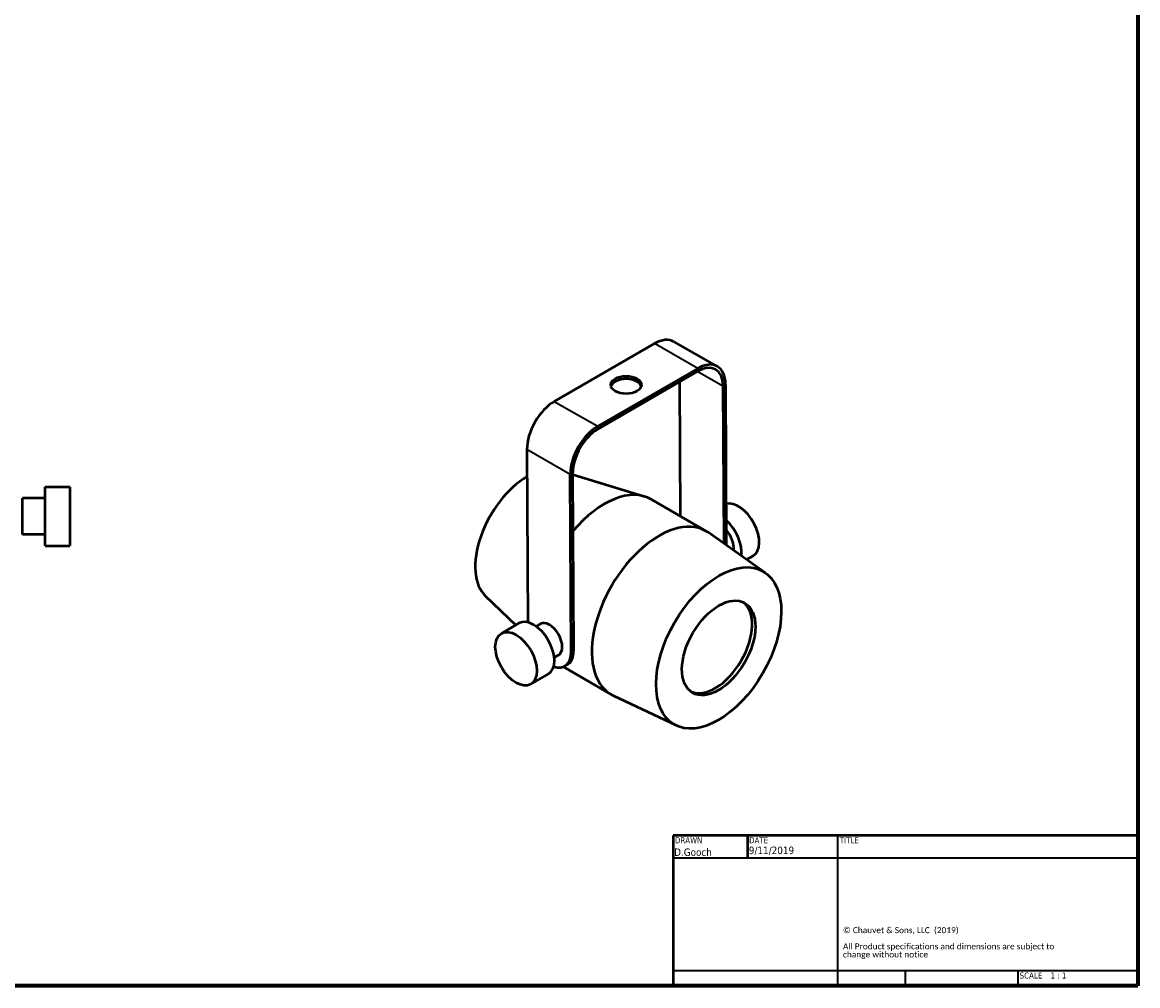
# Paper-space layout 'Sheet_1' of a CAD drawing. Header units: millimetres. Extents: x 0.8 to 38.6, y 0.8 to 38.6.
# Tile 2 of 3: x 20 to 38.6, y 0.8 to 16.8. Entities that reach past the tile are written whole.
import ezdxf
from ezdxf.enums import TextEntityAlignment as Align

# ---------------------------------------------------------------- set-up
doc = ezdxf.new("R2010")
doc.units = ezdxf.units.MM
for name, color, linetype, lineweight in [('Border (ISO)', 7, 'Continuous', 70), ('Title (ISO)', 7, 'Continuous', 50), ('Visible (ISO)', 7, 'Continuous', 50), ('Visible Narrow (ISO)', 7, 'Continuous', 35)]:
    doc.layers.add(name, color=color, linetype=linetype, lineweight=lineweight)
doc.styles.add('Note Text (ISO)', font='tahoma.ttf')
doc.styles.add('Text Style38', font='tahoma.ttf')
doc.styles.add('Text Style39', font='tahoma.ttf')

# ---------------------------------------------------------------- blocks, each defined once
blk = doc.blocks.new('Borders Chauvet')
at = {"layer": 'Border (ISO)'}
for p, q in [((38.583, 38.583), (38.583, 0.787)), ((38.583, 0.787), (0.787, 0.787))]:
    blk.add_line(p, q, dxfattribs=at)
blk = doc.blocks.new('Title Blocks Chauvet')
at = {"layer": 'Title (ISO)'}
for p, q in [((16.335, 5.738), (8.585, 5.738)), ((8.585, 5.738), (8.585, 3.233)), ((9.823, 5.738), (9.823, 5.363)), ((16.335, 3.233), (16.335, 5.738)), ((8.585, 3.233), (16.335, 3.233))]:
    blk.add_line(p, q, dxfattribs=at)
at = {"layer": 'Title (ISO)', "lineweight": 35}
for p, q in [((11.335, 3.233), (11.335, 5.738)), ((8.585, 5.363), (16.335, 5.363)), ((11.335, 3.483), (8.585, 3.483)), ((16.335, 3.483), (11.335, 3.483)), ((12.455, 3.483), (12.455, 3.233)), ((14.335, 3.483), (14.335, 3.233))]:
    blk.add_line(p, q, dxfattribs=at)
at = {"layer": 'Title (ISO)', "style": 'Text Style38'}
for s, p in [('DRAWN', (8.615, 5.708)), ('DATE', (9.853, 5.708)), ('TITLE', (11.365, 5.708))]:
    blk.add_text(s, height=0.1, dxfattribs=at).set_placement(p, align=Align.TOP_LEFT)
at = {"layer": 'Title (ISO)', "insert": (11.418, 4.209), "char_height": 0.1, "width": 3.79714, "attachment_point": 1, "line_spacing_factor": 0.80967, "style": 'Note Text (ISO)'}
blk.add_mtext('\\fCalibri|b0|i0;\\H0.1000;© Chauvet & Sons, LLC  (2019)\\P\\fCalibri|b0|i0;\\H0.1000;\\P\\fCalibri|b0|i0;\\H0.1000;All Product specifications and dimensions are subject to change without notice \\P', dxfattribs=at)
at = {"layer": 'Title (ISO)', "insert": (14.365, 3.453), "char_height": 0.1, "attachment_point": 1, "style": 'Note Text (ISO)'}
blk.add_mtext('\\fTahoma|b0|i0;\\H0.1000;SCALE', dxfattribs=at)
at = {"layer": 'Title (ISO)'}
for tag, p, height, style in [('AUTHOR_001', (8.602, 5.396), 0.125, 'Text Style39'), ('CREATION_DATE_001', (9.848, 5.427), 0.125, 'Text Style39'), ('Initial_View_Scale_001', (14.88, 3.353), 0.1, 'Text Style38')]:
    blk.add_attdef(tag, p, '', height=height, dxfattribs=dict(at, style=style))
at = {"layer": 'Title (ISO)', "style": 'Text Style39'}
blk.add_attdef('TITLE', text='', height=0.125, dxfattribs=at).set_placement((11.389, 5.522), align=Align.TOP_LEFT)

psp = doc.layouts.new('Sheet_1')

# ---------------------------------------------------------------- linework, layer by layer
at = {"layer": 'Visible (ISO)'}
for p, q in [((28.851, 10.528), (30.522, 11.492)), ((30.846, 11.524), (31.57, 11.111)), ((31.245, 11.079), (29.575, 10.114)), ((31.246, 11.03), (29.575, 10.066)), ((30.954, 8.614), (30.943, 10.856)), ((31.707, 10.812), (31.72, 8.13)), ((31.665, 10.788), (31.678, 8.16)), ((28.394, 9.731), (28.408, 6.846)), ((29.132, 6.352), (29.118, 9.317)), ((29.174, 6.376), (29.16, 9.341)), ((29.16, 9.307), (30.36, 8.944)), ((20.355, 8.123), (20.355, 9.103)), ((20.355, 9.103), (20.768, 9.103)), ((20.768, 9.103), (20.768, 8.123)), ((19.981, 8.312), (19.981, 8.915)), ((20.355, 8.915), (19.981, 8.915)), ((31.384, 8.364), (30.473, 8.894)), ((20.355, 8.312), (19.981, 8.312)), ((32.371, 7.673), (31.421, 8.34)), ((20.355, 8.123), (20.768, 8.123)), ((32.059, 7.892), (32.167, 7.955)), ((27.704, 7.28), (28.209, 6.8)), ((27.969, 6.661), (28.261, 6.83)), ((28.619, 6.82), (28.548, 6.778)), ((28.921, 6.298), (28.849, 6.256)), ((28.458, 5.813), (28.75, 5.982)), ((29.799, 5.642), (29.005, 6.105)), ((29.026, 6.115), (29.068, 6.139)), ((30.887, 5.124), (29.838, 5.622))]:
    psp.add_line(p, q, dxfattribs=at)
for centre, major_axis, ratio, start_param, end_param in [((30.524, 10.96), (0.322, 0.564), 0.580469, 0, 0.782675), ((31.248, 10.547), (0.322, 0.564), 0.580469, 5.495064, 7.06586), ((31.248, 10.547), (0.293, 0.513), 0.580469, 5.495064, 7.06586), ((30.049, 10.755), (0.256, 0.001), 0.574215, 0.165265, 2.976328), ((28.854, 9.996), (0.322, 0.564), 0.580469, 0.782675, 2.353472), ((29.578, 9.582), (-0.322, -0.564), 0.580469, 3.924268, 5.495064), ((29.578, 9.582), (-0.293, -0.513), 0.580469, 3.924268, 5.495064), ((28.398, 8.281), (-0.616, -1.058), 0.574761, 3.934993, 6.147219), ((29.68, 7.534), (0.793, 1.361), 0.574761, 6.283109, 7.55706), ((31.923, 8.379), (0.245, -0.424), 0.57735, 0, 2.993465), ((30.591, 7.003), (0.793, 1.361), 0.574761, 6.234503, 9.47346), ((31.63, 8.21), (0.245, -0.424), 0.57735, 0.636083, 2.100445), ((31.63, 8.21), (-0.151, 0.261), 0.57735, 3.751528, 5.070396), ((31.538, 6.452), (0.436, 0.748), 0.574761, 3.206354, 6.218424), ((28.506, 6.406), (-0.245, 0.424), 0.57735, 3.141593, 6.283185), ((28.77, 6.559), (-0.151, 0.261), 0.57735, 3.141593, 6.283185), ((28.77, 6.559), (0.256, -0.443), 0.57735, 5.691494, 7.074), ((28.812, 6.583), (0.256, -0.443), 0.57735, 0, 0.790815)]:
    psp.add_ellipse(centre, major_axis=major_axis, ratio=ratio, start_param=start_param, end_param=end_param, dxfattribs=at)
for centre, major_axis, ratio in [((30.048, 10.803), (0.256, 0.001), 0.574215), ((31.593, 6.419), (-0.743, -1.276), 0.574761), ((31.593, 6.419), (0.436, 0.748), 0.574761), ((28.213, 6.237), (-0.245, 0.424), 0.57735)]:
    psp.add_ellipse(centre, major_axis=major_axis, ratio=ratio, dxfattribs=at)
at = {"layer": 'Visible Narrow (ISO)'}
for p, q in [((31.245, 11.079), (30.522, 11.492)), ((31.243, 11.029), (31.665, 10.788)), ((31.246, 11.03), (31.245, 11.079)), ((31.665, 10.788), (31.707, 10.812)), ((28.851, 10.528), (29.575, 10.114)), ((29.575, 10.066), (29.575, 10.114)), ((28.394, 9.731), (29.118, 9.317)), ((29.16, 9.341), (29.118, 9.317)), ((29.132, 6.352), (29.174, 6.376))]:
    psp.add_line(p, q, dxfattribs=at)

# ---------------------------------------------------------------- block references
psp.add_blockref('Borders Chauvet', (0, 0))
psp.add_blockref('Title Blocks Chauvet', (22.248, -2.446)).add_auto_attribs({'CREATION_DATE_001': '9/11/2019', 'AUTHOR_001': 'D.Gooch', 'Initial_View_Scale_001': '1 : 1'})

doc.saveas('drawing.dxf')
